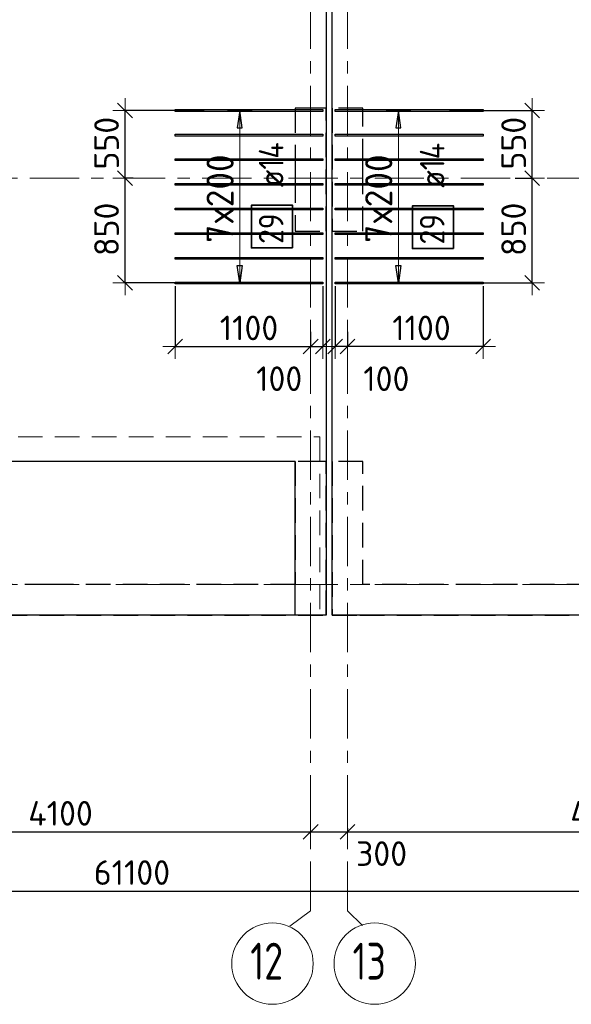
# Model space of a CAD drawing. Header units: metres. Extents: x -38 to 100, y -15 to 19.
# Tile 15 of 63: x 30.19 to 34.67, y -3.41 to 4.59. Entities that reach past the tile are written whole.
import ezdxf

# ---------------------------------------------------------------- set-up
doc = ezdxf.new("R2010")
doc.units = ezdxf.units.M
doc.header["$PDMODE"] = 65
for name, pattern in [('______11', [0.5, 0.4, -0.05, 0, -0.05]), ('______2', [0.27, 0.2, -0.07]), ('______5', [1.1, 0.8, -0.1, 0.1, -0.1])]:
    doc.linetypes.add(name, pattern=pattern)
for name, color, linetype, lineweight in [('XR$2$Осевая линия (1)', 7, '______5', 13), ('XR$2$Размерная линия (1)', 7, 'Continuous', 13), ('XR$3$Перекрытие (1)', 7, 'Continuous', 35), ('XR$3$Перекрытие (2)', 7, 'Continuous', 35), ('XR$3$Размерная линия (1)', 7, 'Continuous', 13), ('XR$5$Стена (1)', 7, 'Continuous', 35)]:
    doc.layers.add(name, color=color, linetype=linetype, lineweight=lineweight)
doc.layers.add('XR$3$Арм.стержн.Доп. Арм верхн.зоны Х', color=7, linetype='Continuous', lineweight=35, true_color=0x8c8cff)
doc.styles.add('ISOCPEUR', font='txt')
doc.dimstyles.new('DIMSTYLE_3', dxfattribs={"dimtxt": 0.2, "dimasz": 0.2, "dimexe": 0, "dimexo": 0, "dimgap": 0.1, "dimtad": 2, "dimdec": 0, "dimlfac": 1000, "dimrnd": 5, "dimzin": 12, "dimdsep": 46, "dimtxsty": 'ISOCPEUR', "dimblk1": 'ALL_ML_STRICH', "dimblk2": 'ALL_ML_STRICH', "dimsah": 1, "dimcen": 0, "dimclrd": 7, "dimclre": 256, "dimclrt": 7, "dimadec": 0, "dimazin": 0, "dimtfac": 1, "dimtdec": 0, "dimtix": 1, "dimtmove": 2, "dimatfit": 3, "dimfxl": 0, "dimtzin": 0, "dimlwd": 0, "dimlwe": -3, "dimarcsym": 0})
doc.dimstyles.new('DIMSTYLE_4', dxfattribs={"dimtxt": 0.2, "dimasz": 0.2, "dimexe": 0, "dimexo": 0, "dimgap": 0.1, "dimtad": 0, "dimdec": 0, "dimlfac": 1000, "dimrnd": 5, "dimzin": 12, "dimdsep": 46, "dimtxsty": 'ISOCPEUR', "dimblk1": 'ALL_ML_STRICH', "dimblk2": 'ALL_ML_STRICH', "dimsah": 1, "dimcen": 0, "dimclrd": 7, "dimclre": 256, "dimclrt": 7, "dimadec": 0, "dimazin": 0, "dimtfac": 1, "dimtdec": 0, "dimtix": 1, "dimtmove": 2, "dimatfit": 3, "dimfxl": 0, "dimtvp": 1.2, "dimtzin": 0, "dimlwd": 0, "dimlwe": -3, "dimarcsym": 0})
doc.dimstyles.new('DIMSTYLE_6', dxfattribs={"dimtxt": 0.2, "dimasz": 0.2, "dimexe": 0, "dimexo": 0, "dimgap": 0.1, "dimtad": 2, "dimdec": 0, "dimlfac": 1000, "dimrnd": 5, "dimzin": 12, "dimdsep": 46, "dimtxsty": 'ISOCPEUR', "dimblk1": 'ALL_ML_STRICH', "dimblk2": 'ALL_ML_STRICH', "dimsah": 1, "dimcen": 0, "dimclrd": 7, "dimclre": 256, "dimclrt": 7, "dimadec": 0, "dimazin": 0, "dimtfac": 1, "dimtdec": 0, "dimtix": 1, "dimtmove": 2, "dimatfit": 3, "dimfxl": 0, "dimtvp": 1.2, "dimtzin": 0, "dimlwd": 0, "dimlwe": -3, "dimarcsym": 0})
doc.dimstyles.new('DIMSTYLE_7', dxfattribs={"dimtxt": 0.2, "dimasz": 0.2, "dimexe": 0, "dimexo": 0, "dimgap": 0.1, "dimtad": 0, "dimdec": 0, "dimlfac": 1000, "dimrnd": 5, "dimzin": 12, "dimdsep": 46, "dimtxsty": 'ISOCPEUR', "dimblk1": 'ALL_ML_STRICH', "dimblk2": 'ALL_ML_STRICH', "dimsah": 1, "dimcen": 0, "dimclrd": 7, "dimclre": 256, "dimclrt": 7, "dimadec": 0, "dimazin": 0, "dimtfac": 1, "dimtdec": 0, "dimtix": 1, "dimtmove": 2, "dimatfit": 3, "dimfxl": 0, "dimtvp": 1.2, "dimtzin": 0, "dimlwd": 0, "dimlwe": -3, "dimarcsym": 0})

# ---------------------------------------------------------------- blocks, each defined once
blk = doc.blocks.new('ALL_ML_STRICH')
at = {"color": 0, "linetype": 'ByBlock', "lineweight": -2}
for p, q in [((0, -0.5), (0, 0.5)), ((-1, 0), (0.5, 0)), ((-0.3, -0.3), (0.3, 0.3))]:
    blk.add_line(p, q, dxfattribs=at)
blk = doc.blocks.new('*D11')
at = {"layer": 'DEFPOINTS', "color": 7, "linetype": 'Continuous', "lineweight": 13, "transparency": 33554687}
for p in [(28.45, -2.009), (32.55, -2.0016), (28.45, -2.1533)]:
    blk.add_point(p, dxfattribs=at)
at = {"layer": 'XR$2$Размерная линия (1)', "color": 9, "linetype": 'Continuous', "lineweight": -2, "true_color": 0xc7c7c7, "transparency": 33554687}
for p, q in [((28.45, -2.1733), (28.45, -2.009)), ((32.55, -2.0216), (32.55, -2.009))]:
    blk.add_line(p, q, dxfattribs=at)
at = {"layer": 'XR$2$Размерная линия (1)', "color": 7, "linetype": 'Continuous', "lineweight": -2, "transparency": 33554687}
blk.add_line((28.45, -2.009), (32.55, -2.009), dxfattribs=at)
at = {"layer": 'XR$2$Размерная линия (1)', "color": 7, "linetype": 'Continuous', "lineweight": 13, "transparency": 33554687, "xscale": 0.2, "yscale": 0.2, "zscale": 0.2, "rotation": 180}
blk.add_blockref('ALL_ML_STRICH', (28.45, -2.009), dxfattribs=at)
at = {"layer": 'XR$2$Размерная линия (1)', "color": 7, "linetype": 'Continuous', "lineweight": 13, "transparency": 33554687, "xscale": 0.2, "yscale": 0.2, "zscale": 0.2}
blk.add_blockref('ALL_ML_STRICH', (32.55, -2.009), dxfattribs=at)
at = {"layer": 'XR$2$Размерная линия (1)', "color": 7, "linetype": 'Continuous', "lineweight": 13, "transparency": 33554687, "insert": (30.52, -1.859), "char_height": 0.2, "width": 0.8, "attachment_point": 5, "style": 'ISOCPEUR'}
blk.add_mtext('\\A1;{4100}', dxfattribs=at)
blk = doc.blocks.new('*D12')
at = {"layer": 'DEFPOINTS', "color": 7, "linetype": 'Continuous', "lineweight": 13, "transparency": 33554687}
for p in [(32.85, -1.9582), (32.55, -2.0016), (32.55, -2.009)]:
    blk.add_point(p, dxfattribs=at)
at = {"layer": 'XR$2$Размерная линия (1)', "color": 9, "linetype": 'Continuous', "lineweight": -2, "true_color": 0xc7c7c7, "transparency": 33554687}
for p, q in [((32.85, -1.9782), (32.85, -2.009)), ((32.55, -2.0216), (32.55, -2.009))]:
    blk.add_line(p, q, dxfattribs=at)
at = {"layer": 'XR$2$Размерная линия (1)', "color": 7, "linetype": 'Continuous', "lineweight": -2, "transparency": 33554687}
blk.add_line((32.55, -2.009), (32.85, -2.009), dxfattribs=at)
at = {"layer": 'XR$2$Размерная линия (1)', "color": 7, "linetype": 'Continuous', "lineweight": 13, "transparency": 33554687, "xscale": 0.2, "yscale": 0.2, "zscale": 0.2, "rotation": 180}
blk.add_blockref('ALL_ML_STRICH', (32.55, -2.009), dxfattribs=at)
at = {"layer": 'XR$2$Размерная линия (1)', "color": 7, "linetype": 'Continuous', "lineweight": 13, "transparency": 33554687, "xscale": 0.2, "yscale": 0.2, "zscale": 0.2}
blk.add_blockref('ALL_ML_STRICH', (32.85, -2.009), dxfattribs=at)
at = {"layer": 'XR$2$Размерная линия (1)', "color": 7, "linetype": 'Continuous', "lineweight": 13, "transparency": 33554687, "insert": (33.1259, -2.1862), "char_height": 0.2, "width": 0.6, "attachment_point": 5, "style": 'ISOCPEUR'}
blk.add_mtext('\\A1;{300}', dxfattribs=at)
blk = doc.blocks.new('*D13')
at = {"layer": 'DEFPOINTS', "color": 7, "linetype": 'Continuous', "lineweight": 13, "transparency": 33554687}
for p in [(36.95, -1.6172), (32.85, -1.9582), (32.85, -2.009)]:
    blk.add_point(p, dxfattribs=at)
at = {"layer": 'XR$2$Размерная линия (1)', "color": 9, "linetype": 'Continuous', "lineweight": -2, "true_color": 0xc7c7c7, "transparency": 33554687}
for p, q in [((36.95, -1.6372), (36.95, -2.009)), ((32.85, -1.9782), (32.85, -2.009))]:
    blk.add_line(p, q, dxfattribs=at)
at = {"layer": 'XR$2$Размерная линия (1)', "color": 7, "linetype": 'Continuous', "lineweight": -2, "transparency": 33554687}
blk.add_line((32.85, -2.009), (36.95, -2.009), dxfattribs=at)
at = {"layer": 'XR$2$Размерная линия (1)', "color": 7, "linetype": 'Continuous', "lineweight": 13, "transparency": 33554687, "xscale": 0.2, "yscale": 0.2, "zscale": 0.2, "rotation": 180}
blk.add_blockref('ALL_ML_STRICH', (32.85, -2.009), dxfattribs=at)
at = {"layer": 'XR$2$Размерная линия (1)', "color": 7, "linetype": 'Continuous', "lineweight": 13, "transparency": 33554687, "xscale": 0.2, "yscale": 0.2, "zscale": 0.2}
blk.add_blockref('ALL_ML_STRICH', (36.95, -2.009), dxfattribs=at)
at = {"layer": 'XR$2$Размерная линия (1)', "color": 7, "linetype": 'Continuous', "lineweight": 13, "transparency": 33554687, "insert": (34.92, -1.859), "char_height": 0.2, "width": 0.8, "attachment_point": 5, "style": 'ISOCPEUR'}
blk.add_mtext('\\A1;{4100}', dxfattribs=at)
blk = doc.blocks.new('*D18')
at = {"layer": 'DEFPOINTS', "color": 7, "linetype": 'Continuous', "lineweight": 13, "transparency": 33554687}
for p in [(0.5, -2.3633), (61.6, -2.4001), (0.5, -2.4901)]:
    blk.add_point(p, dxfattribs=at)
at = {"layer": 'XR$2$Размерная линия (1)', "color": 9, "linetype": 'Continuous', "lineweight": -2, "true_color": 0xc7c7c7, "transparency": 33554687}
for p, q in [((0.5, -2.3833), (0.5, -2.4901)), ((61.6, -2.4201), (61.6, -2.4901))]:
    blk.add_line(p, q, dxfattribs=at)
at = {"layer": 'XR$2$Размерная линия (1)', "color": 7, "linetype": 'Continuous', "lineweight": -2, "transparency": 33554687}
blk.add_line((0.5, -2.4901), (61.6, -2.4901), dxfattribs=at)
at = {"layer": 'XR$2$Размерная линия (1)', "color": 7, "linetype": 'Continuous', "lineweight": 13, "transparency": 33554687, "xscale": 0.2, "yscale": 0.2, "zscale": 0.2, "rotation": 180}
blk.add_blockref('ALL_ML_STRICH', (0.5, -2.4901), dxfattribs=at)
at = {"layer": 'XR$2$Размерная линия (1)', "color": 7, "linetype": 'Continuous', "lineweight": 13, "transparency": 33554687, "xscale": 0.2, "yscale": 0.2, "zscale": 0.2}
blk.add_blockref('ALL_ML_STRICH', (61.6, -2.4901), dxfattribs=at)
at = {"layer": 'XR$2$Размерная линия (1)', "color": 7, "linetype": 'Continuous', "lineweight": 13, "transparency": 33554687, "insert": (31.1, -2.3401), "char_height": 0.2, "width": 1, "attachment_point": 5, "style": 'ISOCPEUR'}
blk.add_mtext('\\A1;{61100}', dxfattribs=at)
blk = doc.blocks.new('*D144')
at = {"layer": 'DEFPOINTS', "color": 7, "linetype": 'Continuous', "lineweight": 13, "transparency": 33554687}
for p in [(31.1291, 3.3), (31.0436, 2.45), (31.6956, 2.45)]:
    blk.add_point(p, dxfattribs=at)
at = {"layer": 'XR$3$Размерная линия (1)', "color": 9, "linetype": 'Continuous', "lineweight": -2, "true_color": 0xc7c7c7, "transparency": 33554687}
for p, q in [((31.1091, 3.3), (31.0436, 3.3)), ((31.6756, 2.45), (31.0436, 2.45))]:
    blk.add_line(p, q, dxfattribs=at)
at = {"layer": 'XR$3$Размерная линия (1)', "color": 7, "linetype": 'Continuous', "lineweight": -2, "transparency": 33554687}
blk.add_line((31.0436, 2.45), (31.0436, 3.3), dxfattribs=at)
at = {"layer": 'XR$3$Размерная линия (1)', "color": 7, "linetype": 'Continuous', "lineweight": 13, "transparency": 33554687, "xscale": 0.2, "yscale": 0.2, "zscale": 0.2}
for p, rotation in [((31.0436, 3.3), 90), ((31.0436, 2.45), 270)]:
    blk.add_blockref('ALL_ML_STRICH', p, dxfattribs=dict(at, rotation=rotation))
at = {"layer": 'XR$3$Размерная линия (1)', "color": 7, "linetype": 'Continuous', "lineweight": 13, "transparency": 33554687, "insert": (30.8936, 2.885), "char_height": 0.2, "width": 0.6, "attachment_point": 5, "rotation": 90, "style": 'ISOCPEUR'}
blk.add_mtext('\\A1;{850}', dxfattribs=at)
blk = doc.blocks.new('*D145')
at = {"layer": 'DEFPOINTS', "color": 7, "linetype": 'Continuous', "lineweight": 13, "transparency": 33554687}
for p in [(31.7063, 3.85), (31.0436, 3.3), (31.1291, 3.3)]:
    blk.add_point(p, dxfattribs=at)
at = {"layer": 'XR$3$Размерная линия (1)', "color": 9, "linetype": 'Continuous', "lineweight": -2, "true_color": 0xc7c7c7, "transparency": 33554687}
for p, q in [((31.6863, 3.85), (31.0436, 3.85)), ((31.1091, 3.3), (31.0436, 3.3))]:
    blk.add_line(p, q, dxfattribs=at)
at = {"layer": 'XR$3$Размерная линия (1)', "color": 7, "linetype": 'Continuous', "lineweight": -2, "transparency": 33554687}
blk.add_line((31.0436, 3.3), (31.0436, 3.85), dxfattribs=at)
at = {"layer": 'XR$3$Размерная линия (1)', "color": 7, "linetype": 'Continuous', "lineweight": 13, "transparency": 33554687, "xscale": 0.2, "yscale": 0.2, "zscale": 0.2}
for p, rotation in [((31.0436, 3.85), 90), ((31.0436, 3.3), 270)]:
    blk.add_blockref('ALL_ML_STRICH', p, dxfattribs=dict(at, rotation=rotation))
at = {"layer": 'XR$3$Размерная линия (1)', "color": 7, "linetype": 'Continuous', "lineweight": 13, "transparency": 33554687, "insert": (30.8936, 3.585), "char_height": 0.2, "width": 0.6, "attachment_point": 5, "rotation": 90, "style": 'ISOCPEUR'}
blk.add_mtext('\\A1;{550}', dxfattribs=at)
blk = doc.blocks.new('*D162')
at = {"layer": 'DEFPOINTS', "color": 7, "linetype": 'Continuous', "lineweight": 13, "transparency": 33554687}
for p in [(34.1903, 3.3), (33.8825, 2.45), (34.3477, 2.45)]:
    blk.add_point(p, dxfattribs=at)
at = {"layer": 'XR$3$Размерная линия (1)', "color": 9, "linetype": 'Continuous', "lineweight": -2, "true_color": 0xc7c7c7, "transparency": 33554687}
for p, q in [((34.2103, 3.3), (34.3477, 3.3)), ((33.9025, 2.45), (34.3477, 2.45))]:
    blk.add_line(p, q, dxfattribs=at)
at = {"layer": 'XR$3$Размерная линия (1)', "color": 7, "linetype": 'Continuous', "lineweight": -2, "transparency": 33554687}
blk.add_line((34.3477, 2.45), (34.3477, 3.3), dxfattribs=at)
at = {"layer": 'XR$3$Размерная линия (1)', "color": 7, "linetype": 'Continuous', "lineweight": 13, "transparency": 33554687, "xscale": 0.2, "yscale": 0.2, "zscale": 0.2}
for p, rotation in [((34.3477, 3.3), 90), ((34.3477, 2.45), 270)]:
    blk.add_blockref('ALL_ML_STRICH', p, dxfattribs=dict(at, rotation=rotation))
at = {"layer": 'XR$3$Размерная линия (1)', "color": 7, "linetype": 'Continuous', "lineweight": 13, "transparency": 33554687, "insert": (34.1977, 2.885), "char_height": 0.2, "width": 0.6, "attachment_point": 5, "rotation": 90, "style": 'ISOCPEUR'}
blk.add_mtext('\\A1;{850}', dxfattribs=at)
blk = doc.blocks.new('*D163')
at = {"layer": 'DEFPOINTS', "color": 7, "linetype": 'Continuous', "lineweight": 13, "transparency": 33554687}
for p in [(33.6567, 3.85), (34.1903, 3.3), (34.3477, 3.3)]:
    blk.add_point(p, dxfattribs=at)
at = {"layer": 'XR$3$Размерная линия (1)', "color": 9, "linetype": 'Continuous', "lineweight": -2, "true_color": 0xc7c7c7, "transparency": 33554687}
for p, q in [((33.6767, 3.85), (34.3477, 3.85)), ((34.2103, 3.3), (34.3477, 3.3))]:
    blk.add_line(p, q, dxfattribs=at)
at = {"layer": 'XR$3$Размерная линия (1)', "color": 7, "linetype": 'Continuous', "lineweight": -2, "transparency": 33554687}
blk.add_line((34.3477, 3.3), (34.3477, 3.85), dxfattribs=at)
at = {"layer": 'XR$3$Размерная линия (1)', "color": 7, "linetype": 'Continuous', "lineweight": 13, "transparency": 33554687, "xscale": 0.2, "yscale": 0.2, "zscale": 0.2}
for p, rotation in [((34.3477, 3.85), 90), ((34.3477, 3.3), 270)]:
    blk.add_blockref('ALL_ML_STRICH', p, dxfattribs=dict(at, rotation=rotation))
at = {"layer": 'XR$3$Размерная линия (1)', "color": 7, "linetype": 'Continuous', "lineweight": 13, "transparency": 33554687, "insert": (34.1977, 3.585), "char_height": 0.2, "width": 0.6, "attachment_point": 5, "rotation": 90, "style": 'ISOCPEUR'}
blk.add_mtext('\\A1;{550}', dxfattribs=at)
blk = doc.blocks.new('*D228')
at = {"layer": 'DEFPOINTS', "color": 7, "linetype": 'Continuous', "lineweight": 13, "transparency": 33554687}
for p in [(31.45, 2.443), (32.55, 2.0732), (31.45, 1.934)]:
    blk.add_point(p, dxfattribs=at)
at = {"layer": 'XR$3$Размерная линия (1)', "color": 9, "linetype": 'Continuous', "lineweight": -2, "true_color": 0xc7c7c7, "transparency": 33554687}
for p, q in [((31.45, 2.423), (31.45, 1.934)), ((32.55, 2.0532), (32.55, 1.934))]:
    blk.add_line(p, q, dxfattribs=at)
at = {"layer": 'XR$3$Размерная линия (1)', "color": 7, "linetype": 'Continuous', "lineweight": -2, "transparency": 33554687}
blk.add_line((31.45, 1.934), (32.55, 1.934), dxfattribs=at)
at = {"layer": 'XR$3$Размерная линия (1)', "color": 7, "linetype": 'Continuous', "lineweight": 13, "transparency": 33554687, "xscale": 0.2, "yscale": 0.2, "zscale": 0.2, "rotation": 180}
blk.add_blockref('ALL_ML_STRICH', (31.45, 1.934), dxfattribs=at)
at = {"layer": 'XR$3$Размерная линия (1)', "color": 7, "linetype": 'Continuous', "lineweight": 13, "transparency": 33554687, "xscale": 0.2, "yscale": 0.2, "zscale": 0.2}
blk.add_blockref('ALL_ML_STRICH', (32.55, 1.934), dxfattribs=at)
at = {"layer": 'XR$3$Размерная линия (1)', "color": 7, "linetype": 'Continuous', "lineweight": 13, "transparency": 33554687, "insert": (32.05, 2.084), "char_height": 0.2, "width": 0.8, "attachment_point": 5, "style": 'ISOCPEUR'}
blk.add_mtext('\\A1;{1100}', dxfattribs=at)
blk = doc.blocks.new('*D229')
at = {"layer": 'DEFPOINTS', "color": 7, "linetype": 'Continuous', "lineweight": 13, "transparency": 33554687}
for p in [(32.65, 2.443), (32.55, 2.0732), (32.55, 1.934)]:
    blk.add_point(p, dxfattribs=at)
at = {"layer": 'XR$3$Размерная линия (1)', "color": 9, "linetype": 'Continuous', "lineweight": -2, "true_color": 0xc7c7c7, "transparency": 33554687}
for p, q in [((32.65, 2.423), (32.65, 1.934)), ((32.55, 2.0532), (32.55, 1.934))]:
    blk.add_line(p, q, dxfattribs=at)
at = {"layer": 'XR$3$Размерная линия (1)', "color": 7, "linetype": 'Continuous', "lineweight": -2, "transparency": 33554687}
blk.add_line((32.55, 1.934), (32.65, 1.934), dxfattribs=at)
at = {"layer": 'XR$3$Размерная линия (1)', "color": 7, "linetype": 'Continuous', "lineweight": 13, "transparency": 33554687, "xscale": 0.2, "yscale": 0.2, "zscale": 0.2, "rotation": 180}
blk.add_blockref('ALL_ML_STRICH', (32.55, 1.934), dxfattribs=at)
at = {"layer": 'XR$3$Размерная линия (1)', "color": 7, "linetype": 'Continuous', "lineweight": 13, "transparency": 33554687, "xscale": 0.2, "yscale": 0.2, "zscale": 0.2}
blk.add_blockref('ALL_ML_STRICH', (32.65, 1.934), dxfattribs=at)
at = {"layer": 'XR$3$Размерная линия (1)', "color": 7, "linetype": 'Continuous', "lineweight": 13, "transparency": 33554687, "insert": (32.2951, 1.6715), "char_height": 0.2, "width": 0.6, "attachment_point": 5, "style": 'ISOCPEUR'}
blk.add_mtext('\\A1;{100}', dxfattribs=at)
blk = doc.blocks.new('*D230')
at = {"layer": 'DEFPOINTS', "color": 7, "linetype": 'Continuous', "lineweight": 13, "transparency": 33554687}
for p in [(33.95, 2.443), (32.85, 2.0732), (33.95, 1.934)]:
    blk.add_point(p, dxfattribs=at)
at = {"layer": 'XR$3$Размерная линия (1)', "color": 9, "linetype": 'Continuous', "lineweight": -2, "true_color": 0xc7c7c7, "transparency": 33554687}
for p, q in [((33.95, 2.423), (33.95, 1.934)), ((32.85, 2.0532), (32.85, 1.934))]:
    blk.add_line(p, q, dxfattribs=at)
at = {"layer": 'XR$3$Размерная линия (1)', "color": 7, "linetype": 'Continuous', "lineweight": -2, "transparency": 33554687}
blk.add_line((33.95, 1.934), (32.85, 1.934), dxfattribs=at)
at = {"layer": 'XR$3$Размерная линия (1)', "color": 7, "linetype": 'Continuous', "lineweight": 13, "transparency": 33554687, "xscale": 0.2, "yscale": 0.2, "zscale": 0.2}
for p, rotation in [((32.85, 1.934), 180), ((33.95, 1.934), 360)]:
    blk.add_blockref('ALL_ML_STRICH', p, dxfattribs=dict(at, rotation=rotation))
at = {"layer": 'XR$3$Размерная линия (1)', "color": 7, "linetype": 'Continuous', "lineweight": 13, "transparency": 33554687, "insert": (33.45, 2.084), "char_height": 0.2, "width": 0.8, "attachment_point": 5, "style": 'ISOCPEUR'}
blk.add_mtext('\\A1;{1100}', dxfattribs=at)
blk = doc.blocks.new('*D231')
at = {"layer": 'DEFPOINTS', "color": 7, "linetype": 'Continuous', "lineweight": 13, "transparency": 33554687}
for p in [(32.75, 2.443), (32.85, 2.0732), (32.85, 1.934)]:
    blk.add_point(p, dxfattribs=at)
at = {"layer": 'XR$3$Размерная линия (1)', "color": 9, "linetype": 'Continuous', "lineweight": -2, "true_color": 0xc7c7c7, "transparency": 33554687}
for p, q in [((32.75, 2.423), (32.75, 1.934)), ((32.85, 2.0532), (32.85, 1.934))]:
    blk.add_line(p, q, dxfattribs=at)
at = {"layer": 'XR$3$Размерная линия (1)', "color": 7, "linetype": 'Continuous', "lineweight": -2, "transparency": 33554687}
blk.add_line((32.85, 1.934), (32.75, 1.934), dxfattribs=at)
at = {"layer": 'XR$3$Размерная линия (1)', "color": 7, "linetype": 'Continuous', "lineweight": 13, "transparency": 33554687, "xscale": 0.2, "yscale": 0.2, "zscale": 0.2}
for p, rotation in [((32.85, 1.934), 360), ((32.75, 1.934), 180)]:
    blk.add_blockref('ALL_ML_STRICH', p, dxfattribs=dict(at, rotation=rotation))
at = {"layer": 'XR$3$Размерная линия (1)', "color": 7, "linetype": 'Continuous', "lineweight": 13, "transparency": 33554687, "insert": (33.1649, 1.6715), "char_height": 0.2, "width": 0.6, "attachment_point": 5, "style": 'ISOCPEUR'}
blk.add_mtext('\\A1;{100}', dxfattribs=at)

msp = doc.modelspace()

# ---------------------------------------------------------------- linework, layer by layer
at = {"layer": 'XR$2$Осевая линия (1)', "color": 253, "linetype": '______11', "lineweight": 13, "true_color": 0xa0a0a0, "transparency": 33554687}
for p, q in [((32.55, -2.65), (32.55, 18.35)), ((32.85, -2.65), (32.85, 18.35)), ((-2.63, 3.3), (62.6, 3.3)), ((-2.63, 0), (62.6, 0)), ((32.3812, -2.7757), (32.55, -2.65)), ((32.85, -2.65), (32.9702, -2.7702))]:
    msp.add_line(p, q, dxfattribs=at)
at = {"layer": 'XR$2$Осевая линия (1)', "color": 7, "linetype": 'Continuous', "lineweight": 13, "transparency": 33554687}
for centre in [(32.2404, -3.0799), (33.0704, -3.0799)]:
    msp.add_circle(centre, 0.3304, dxfattribs=at)
at = {"layer": 'XR$3$Арм.стержн.Доп. Арм верхн.зоны Х', "color": 253, "linetype": 'Continuous', "lineweight": -3, "true_color": 0xa0a0a0, "transparency": 33554687}
for p, q in [((31.9751, 3.85), (31.8751, 3.85)), ((31.9751, 3.85), (32.0751, 3.85)), ((33.2629, 3.85), (33.1629, 3.85)), ((33.2629, 3.85), (33.3629, 3.85)), ((31.9751, 2.45), (31.8751, 2.45)), ((31.9751, 2.45), (32.0751, 2.45)), ((33.2629, 2.45), (33.1629, 2.45)), ((33.2629, 2.45), (33.3629, 2.45))]:
    msp.add_line(p, q, dxfattribs=at)
at = {"layer": 'XR$3$Арм.стержн.Доп. Арм верхн.зоны Х', "color": 7, "linetype": 'Continuous', "lineweight": 25, "transparency": 33554687}
for p, q in [((31.9751, 3.85), (31.9551, 3.71)), ((31.9951, 3.71), (31.9751, 3.85)), ((33.2629, 3.85), (33.2429, 3.71)), ((33.2829, 3.71), (33.2629, 3.85)), ((31.9551, 3.71), (31.9951, 3.71)), ((33.2429, 3.71), (33.2829, 3.71)), ((31.9751, 2.45), (31.9551, 2.59)), ((31.9551, 2.59), (31.9951, 2.59)), ((31.9951, 2.59), (31.9751, 2.45)), ((33.2629, 2.45), (33.2429, 2.59)), ((33.2429, 2.59), (33.2829, 2.59)), ((33.2829, 2.59), (33.2629, 2.45))]:
    msp.add_line(p, q, dxfattribs=at)
at = {"layer": 'XR$3$Арм.стержн.Доп. Арм верхн.зоны Х', "color": 7, "linetype": 'Continuous', "lineweight": 13, "transparency": 33554687}
for p, q in [((31.9751, 3.85), (31.9751, 3.85)), ((31.9751, 2.45), (31.9751, 3.85)), ((33.2629, 3.85), (33.2629, 3.85)), ((33.2629, 2.45), (33.2629, 3.85)), ((31.9751, 2.45), (31.9751, 2.45)), ((33.2629, 2.45), (33.2629, 2.45))]:
    msp.add_line(p, q, dxfattribs=at)
at = {"layer": 'XR$3$Арм.стержн.Доп. Арм верхн.зоны Х', "color": 7, "linetype": 'Continuous', "lineweight": 25, "transparency": 33554687}
for points in [[(32.65, 3.843), (31.45, 3.843), (31.45, 3.857), (32.65, 3.857), (32.65, 3.843)], [(32.75, 3.857), (33.95, 3.857), (33.95, 3.843), (32.75, 3.843), (32.75, 3.857)], [(32.65, 3.643), (31.45, 3.643), (31.45, 3.657), (32.65, 3.657), (32.65, 3.643)], [(32.75, 3.657), (33.95, 3.657), (33.95, 3.643), (32.75, 3.643), (32.75, 3.657)], [(32.65, 3.443), (31.45, 3.443), (31.45, 3.457), (32.65, 3.457), (32.65, 3.443)], [(32.75, 3.457), (33.95, 3.457), (33.95, 3.443), (32.75, 3.443), (32.75, 3.457)], [(32.65, 3.243), (31.45, 3.243), (31.45, 3.257), (32.65, 3.257), (32.65, 3.243)], [(32.75, 3.257), (33.95, 3.257), (33.95, 3.243), (32.75, 3.243), (32.75, 3.257)], [(32.65, 3.043), (31.45, 3.043), (31.45, 3.057), (32.65, 3.057), (32.65, 3.043)], [(32.75, 3.057), (33.95, 3.057), (33.95, 3.043), (32.75, 3.043), (32.75, 3.057)], [(32.65, 2.843), (31.45, 2.843), (31.45, 2.857), (32.65, 2.857), (32.65, 2.843)], [(32.75, 2.857), (33.95, 2.857), (33.95, 2.843), (32.75, 2.843), (32.75, 2.857)], [(32.65, 2.643), (31.45, 2.643), (31.45, 2.657), (32.65, 2.657), (32.65, 2.643)], [(32.75, 2.657), (33.95, 2.657), (33.95, 2.643), (32.75, 2.643), (32.75, 2.657)], [(32.65, 2.443), (31.45, 2.443), (31.45, 2.457), (32.65, 2.457), (32.65, 2.443)], [(32.75, 2.457), (33.95, 2.457), (33.95, 2.443), (32.75, 2.443), (32.75, 2.457)]]:
    msp.add_lwpolyline(points, dxfattribs=at)
at = {"layer": 'XR$3$Арм.стержн.Доп. Арм верхн.зоны Х', "color": 7, "linetype": 'Continuous', "lineweight": 35, "transparency": 33554687}
for points in [[(32.403, 2.7338), (32.403, 3.0805), (32.0696, 3.0805), (32.0696, 2.7338), (32.403, 2.7338)], [(33.7099, 2.7291), (33.7099, 3.0757), (33.3765, 3.0757), (33.3765, 2.7291), (33.7099, 2.7291)]]:
    msp.add_lwpolyline(points, dxfattribs=at)
at = {"layer": 'XR$3$Перекрытие (1)', "color": 7, "linetype": 'Continuous', "lineweight": 25, "transparency": 33554687}
for p, q in [((32.675, 16.65), (32.675, -0.25)), ((32.725, -0.25), (32.725, 16.65)), ((32.425, 1), (28.575, 1)), ((32.425, -0.25), (32.425, 1)), ((32.675, -0.25), (32.425, -0.25)), ((38.8498, -0.25), (32.725, -0.25))]:
    msp.add_line(p, q, dxfattribs=at)
at = {"layer": 'XR$3$Перекрытие (2)', "color": 7, "linetype": '______2', "lineweight": 18, "transparency": 33554687}
for p, q in [((28.375, 1.2), (32.625, 1.2)), ((32.625, 1.2), (32.625, -0.25))]:
    msp.add_line(p, q, dxfattribs=at)
at = {"layer": 'XR$3$Перекрытие (2)', "color": 7, "linetype": 'Continuous', "lineweight": 25, "transparency": 33554687}
msp.add_line((32.425, -0.25), (28.375, -0.25), dxfattribs=at)
at = {"layer": 'XR$5$Стена (1)', "color": 253, "linetype": '______2', "lineweight": -3, "true_color": 0xa0a0a0, "transparency": 33554687}
for p, q in [((32.425, 3.87), (32.425, 3.42)), ((32.675, 3.87), (32.425, 3.87)), ((32.505, 3.87), (32.425, 3.87)), ((32.675, 2.87), (32.675, 3.87)), ((32.975, 3.87), (32.725, 3.87)), ((32.725, 3.87), (32.725, 2.87)), ((32.975, 3.42), (32.975, 3.87)), ((32.425, 3.42), (32.425, 3.3)), ((32.975, 3.3), (32.975, 3.42)), ((32.425, 3.3), (32.425, 2.87)), ((32.975, 2.87), (32.975, 3.3)), ((32.425, 2.87), (32.505, 2.87)), ((32.425, 2.87), (32.675, 2.87)), ((32.725, 2.87), (32.975, 2.87)), ((32.425, 1), (32.425, 0)), ((32.675, 1), (32.425, 1)), ((32.53, 1), (32.45, 1)), ((32.675, 0), (32.675, 1)), ((32.975, 1), (32.725, 1)), ((32.725, 1), (32.725, -0.25)), ((32.975, 0), (32.975, 1)), ((30.43, 0), (28.575, 0)), ((30.55, 0), (30.43, 0)), ((32.425, 0), (30.55, 0)), ((32.675, -0.25), (32.675, 0)), ((34.83, 0), (32.975, 0)), ((19.55, -0.25), (32.675, -0.25)), ((32.725, -0.25), (32.95, -0.25)), ((32.95, -0.25), (41.35, -0.25))]:
    msp.add_line(p, q, dxfattribs=at)

# ---------------------------------------------------------------- texts
at = {"layer": 'XR$2$Осевая линия (1)', "color": 7, "linetype": 'Continuous', "lineweight": 13, "transparency": 33554687, "char_height": 0.3, "width": 0.472281, "attachment_point": 7, "style": 'ISOCPEUR'}
for s, insert in [('\\W0.75;12', (32.0604, -3.2104)), ('\\W0.75;13', (32.8904, -3.2104))]:
    msp.add_mtext(s, dxfattribs=dict(at, insert=insert))
at = {"layer": 'XR$3$Арм.стержн.Доп. Арм верхн.зоны Х', "color": 7, "linetype": 'Continuous', "lineweight": 13, "transparency": 33554687, "char_height": 0.22, "width": 0.873359, "attachment_point": 7, "rotation": 90, "style": 'ISOCPEUR'}
for insert in [(31.9251, 2.776), (33.2129, 2.776)]:
    msp.add_mtext('\\W0.95;7x200', dxfattribs=dict(at, insert=insert))
at = {"layer": 'XR$3$Арм.стержн.Доп. Арм верхн.зоны Х', "color": 7, "linetype": 'Continuous', "lineweight": 25, "transparency": 33554687, "char_height": 0.2, "attachment_point": 7, "rotation": 90, "style": 'ISOCPEUR'}
for s, insert, width in [('\\W0.89; ø14 ', (32.3296, 3.1138), 0.769432), ('\\W0.89; ø14 ', (33.6365, 3.1091), 0.769432), ('\\W0.87;29', (32.3296, 2.7671), 0.367208), ('\\W0.87;29', (33.6365, 2.7624), 0.367208)]:
    msp.add_mtext(s, dxfattribs=dict(at, insert=insert, width=width))

# ---------------------------------------------------------------- dimensions: what is measured, and where the dimension line sits
at = {"layer": 'XR$2$Размерная линия (1)', "color": 7, "linetype": 'Continuous', "lineweight": 13, "transparency": 33554687}
for base, p1, p2, dimstyle, picture, middle in [((36.95, -2.009), (32.85, -1.9782), (36.95, -1.6372), 'DIMSTYLE_3', '*D13', (34.92, -1.859)), ((32.55, -2.009), (28.45, -2.1733), (32.55, -2.0216), 'DIMSTYLE_3', '*D11', (30.52, -1.859)), ((32.85, -2.009), (32.55, -2.0216), (32.85, -1.9782), 'DIMSTYLE_4', '*D12', (33.1259, -2.1862)), ((61.6, -2.4901), (0.5, -2.3833), (61.6, -2.4201), 'DIMSTYLE_3', '*D18', (31.1, -2.3401))]:
    dim = msp.add_linear_dim(base=base, p1=p1, p2=p2, dimstyle=dimstyle, override={"dimpost": '<>', "dimclrd": 7, "dimclre": 9, "dimclrt": 7, "dimlwd": 0, "dimlwe": 65533}, dxfattribs=at)
    dim.commit()
    dim.dimension.update_dxf_attribs({"geometry": picture, "text_midpoint": middle, "dimtype": 160})
at = {"layer": 'XR$3$Размерная линия (1)', "color": 7, "linetype": 'Continuous', "lineweight": 13, "transparency": 33554687}
for base, p1, p2, angle, dimstyle, picture, middle in [((31.0436, 3.85), (31.1091, 3.3), (31.6863, 3.85), 90, 'DIMSTYLE_6', '*D145', (30.8936, 3.585)), ((34.3477, 3.85), (34.2103, 3.3), (33.6767, 3.85), 90, 'DIMSTYLE_6', '*D163', (34.1977, 3.585)), ((31.0436, 3.3), (31.6756, 2.45), (31.1091, 3.3), 90, 'DIMSTYLE_3', '*D144', (30.8936, 2.885)), ((34.3477, 3.3), (33.9025, 2.45), (34.2103, 3.3), 90, 'DIMSTYLE_3', '*D162', (34.1977, 2.885)), ((32.75, 1.934), (32.85, 2.0532), (32.75, 2.423), 180, 'DIMSTYLE_6', '*D231', (33.1649, 1.6715)), ((32.85, 1.934), (33.95, 2.423), (32.85, 2.0532), 180, 'DIMSTYLE_3', '*D230', (33.45, 2.084))]:
    dim = msp.add_linear_dim(base=base, p1=p1, p2=p2, angle=angle, dimstyle=dimstyle, override={"dimpost": '<>', "dimclrd": 7, "dimclre": 9, "dimclrt": 7, "dimlwd": 0, "dimlwe": 65533}, dxfattribs=at)
    dim.commit()
    dim.dimension.update_dxf_attribs({"geometry": picture, "text_midpoint": middle, "dimtype": 160})
for base, p1, p2, dimstyle, picture, middle in [((32.55, 1.934), (31.45, 2.423), (32.55, 2.0532), 'DIMSTYLE_3', '*D228', (32.05, 2.084)), ((32.65, 1.934), (32.55, 2.0532), (32.65, 2.423), 'DIMSTYLE_7', '*D229', (32.2951, 1.6715))]:
    dim = msp.add_linear_dim(base=base, p1=p1, p2=p2, dimstyle=dimstyle, override={"dimpost": '<>', "dimclrd": 7, "dimclre": 9, "dimclrt": 7, "dimlwd": 0, "dimlwe": 65533}, dxfattribs=at)
    dim.commit()
    dim.dimension.update_dxf_attribs({"geometry": picture, "text_midpoint": middle, "dimtype": 160})

doc.saveas('drawing.dxf')
